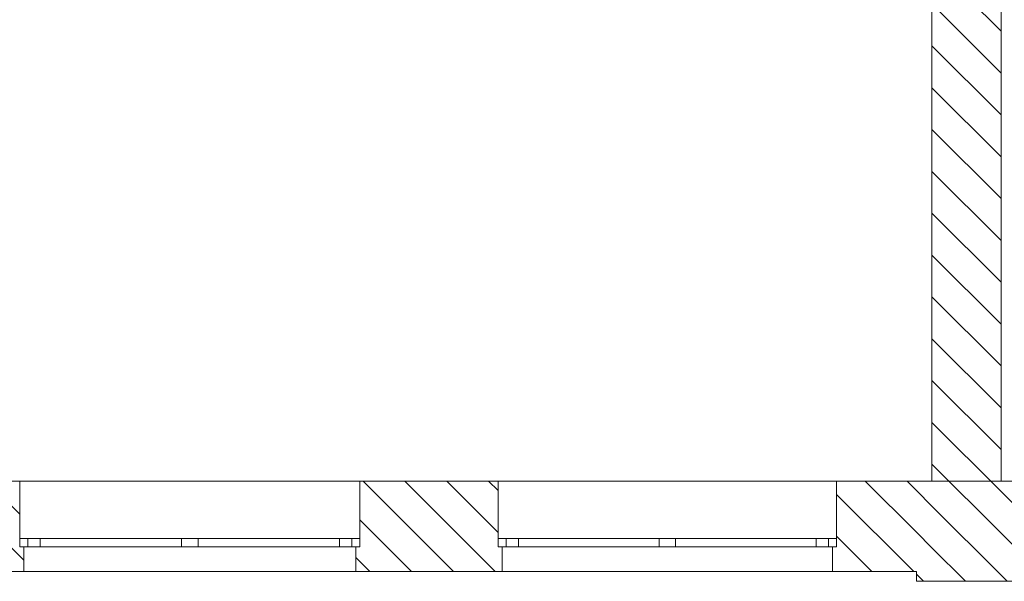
# Model space of a CAD drawing. Header units: millimetres. Extents: x -146116 to 602001, y -318793 to 100489.
# Tile 65 of 100: x 307374 to 313364, y -18710 to -15292. Entities that reach past the tile are written whole.
import ezdxf

# ---------------------------------------------------------------- set-up
doc = ezdxf.new("R2010")
doc.units = ezdxf.units.MM
doc.header["$LTSCALE"] = 0.1
doc.header["$MEASUREMENT"] = 0
for name, color, linetype, lineweight in [('eks Rzut parteru$0$poziom_1 (1)_4_Konstrukcja - Stropy_Nr_pióra__81_Nr_pióra__4', 8, 'Continuous', 18), ('eks Rzut parteru$0$poziom_1 (1)_4_Konstrukcja - Ściany zew_Nr_pióra__107_Nr_pióra__10', 8, 'Continuous', 18), ('eks Rzut parteru$0$poziom_1 (1)_4_Konstrukcja - Ściany zew_Nr_pióra__27_Nr_pióra__7', 8, 'Continuous', 18), ('eks Rzut parteru$0$poziom_1 (1)_4_Okna ArchiCADa_Nr_pióra__101_Nr_pióra__252', 8, 'Continuous', 18), ('eks Rzut parteru$0$poziom_1 (1)_4_Okna ArchiCADa_Nr_pióra__27_Nr_pióra__7', 8, 'Continuous', 18), ('eks Rzut parteru$0$poziom_1 (1)_4_Okna ArchiCADa_Nr_pióra__81_Nr_pióra__4', 8, 'Continuous', 18)]:
    doc.layers.add(name, color=color, linetype=linetype, lineweight=lineweight)
doc.layers.add('REWIZJA_1', color=6, linetype='Continuous')
pattern_1 = [(135, (247210.2, -28905.45), (127.2792, 127.2792), [])]

# ---------------------------------------------------------------- blocks, each defined once
blk = doc.blocks.new('eks Rzut parteru')
at = {"layer": 'eks Rzut parteru$0$poziom_1 (1)_4_Konstrukcja - Ściany zew_Nr_pióra__107_Nr_pióra__10', "linetype": 'Continuous', "lineweight": 18}
h = blk.add_hatch(dxfattribs=at)
h.set_pattern_fill('BLOCZKI_CERAMICZNE_0004', color=256, angle=270, style=0, pattern_type=2)
h.set_pattern_definition(pattern_1)
h.paths.add_polyline_path([(224395.2, -28905.5), (224395.2, -22335.5), (223975.2, -22335.5), (223975.2, -28905.5)])
h = blk.add_hatch(dxfattribs=at)
h.set_pattern_fill('BLOCZKI_CERAMICZNE_0004', color=256, angle=270, style=0, pattern_type=2)
h.set_pattern_definition(pattern_1)
h.paths.add_polyline_path([(218450.2, -28845.5), (218450.2, -28695.5), (218425.2, -28695.5), (218425.2, -28295.5), (217630.2, -28295.5), (217630.2, -28695.5), (217600.2, -28695.5), (217600.2, -28845.5)])
h = blk.add_hatch(dxfattribs=at)
h.set_pattern_fill('BLOCZKI_CERAMICZNE_0004', color=256, angle=270, style=0, pattern_type=2)
h.set_pattern_definition(pattern_1)
h.paths.add_polyline_path([(221360.2, -28845.5), (221360.2, -28695.5), (221335.2, -28695.5), (221335.2, -28295.5), (220495.2, -28295.5), (220495.2, -28695.5), (220470.2, -28695.5), (220470.2, -28845.5)])
h = blk.add_hatch(dxfattribs=at)
h.set_pattern_fill('BLOCZKI_CERAMICZNE_0004', color=256, angle=270, style=0, pattern_type=2)
h.set_pattern_definition(pattern_1)
h.paths.add_polyline_path([(223370.2, -28845.5), (223880.2, -28845.5), (223880.2, -28295.5), (223395.2, -28295.5), (223395.2, -28695.5), (223370.2, -28695.5)])
h = blk.add_hatch(dxfattribs=at)
h.set_pattern_fill('BLOCZKI_CERAMICZNE_0004', color=256, angle=270, style=0, pattern_type=2)
h.set_pattern_definition(pattern_1)
h.paths.add_polyline_path([(223975.2, -28905.5), (223975.2, -28295.5), (223880.2, -28295.5), (223880.2, -28905.5)])
h = blk.add_hatch(dxfattribs=at)
h.set_pattern_fill('BLOCZKI_CERAMICZNE_0004', color=256, angle=270, style=0, pattern_type=2)
h.set_pattern_definition(pattern_1)
h.paths.add_polyline_path([(225470.2, -28905.5), (225470.2, -28755.5), (225435.2, -28755.5), (225435.2, -28295.5), (224395.2, -28295.5), (224395.2, -28905.5)])
at = {"layer": 'eks Rzut parteru$0$poziom_1 (1)_4_Konstrukcja - Stropy_Nr_pióra__81_Nr_pióra__4', "linetype": 'Continuous', "lineweight": 18, "flags": 128}
blk.add_lwpolyline([(240975.2, -16865.5), (240975.2, -18970.5), (243180.2, -18970.5), (243180.2, -22335.5), (246600.2, -22335.5), (246600.2, -28295.5), (214995.2, -28295.5), (214995.2, -22335.5), (215105.2, -22335.5), (215105.2, -18575.5), (212285.2, -18575.5), (212285.2, -12725.5), (232525.2, -12725.5), (232525.2, -17305.5), (240975.2, -17305.5)], dxfattribs=at)
at = {"layer": 'eks Rzut parteru$0$poziom_1 (1)_4_Konstrukcja - Ściany zew_Nr_pióra__27_Nr_pióra__7', "linetype": 'Continuous', "lineweight": 18}
for p, q in [((218425.2, -28695.5), (218425.2, -28295.5)), ((220495.2, -28695.5), (220495.2, -28295.5)), ((221335.2, -28695.5), (221335.2, -28295.5)), ((223395.2, -28695.5), (223395.2, -28295.5)), ((223975.2, -28295.5), (223395.2, -28295.5)), ((218450.2, -28695.5), (218425.2, -28695.5)), ((218450.2, -28845.5), (218450.2, -28695.5)), ((220470.2, -28845.5), (220470.2, -28695.5)), ((220470.2, -28695.5), (220495.2, -28695.5)), ((221360.2, -28695.5), (221335.2, -28695.5)), ((221360.2, -28845.5), (221360.2, -28695.5)), ((223370.2, -28845.5), (223370.2, -28695.5)), ((223370.2, -28695.5), (223395.2, -28695.5))]:
    blk.add_line(p, q, dxfattribs=at)
at = {"layer": 'eks Rzut parteru$0$poziom_1 (1)_4_Konstrukcja - Ściany zew_Nr_pióra__27_Nr_pióra__7', "linetype": 'Continuous', "lineweight": 18, "flags": 128}
for points in [[(223975.2, -22335.5), (223975.2, -28295.5)], [(224395.2, -28295.5), (224395.2, -22335.5)], [(221335.2, -28295.5), (220495.2, -28295.5)], [(225435.2, -28295.5), (224395.2, -28295.5)], [(217600.2, -28845.5), (218450.2, -28845.5)], [(220470.2, -28845.5), (221360.2, -28845.5)], [(223370.2, -28845.5), (223880.2, -28845.5)], [(223880.2, -28845.5), (223880.2, -28905.5)], [(223880.2, -28905.5), (225470.2, -28905.5)]]:
    blk.add_lwpolyline(points, dxfattribs=at)
at = {"layer": 'eks Rzut parteru$0$poziom_1 (1)_4_Okna ArchiCADa_Nr_pióra__101_Nr_pióra__252', "linetype": 'Continuous', "lineweight": 18}
for p, q in [((218425.2, -28645.5), (218550.2, -28645.5)), ((218550.2, -28645.5), (218550.2, -28695.5)), ((219410.2, -28695.5), (219410.2, -28645.5)), ((219410.2, -28645.5), (219510.2, -28645.5)), ((219510.2, -28645.5), (219510.2, -28695.5)), ((220370.2, -28695.5), (220370.2, -28645.5)), ((220370.2, -28645.5), (220495.2, -28645.5)), ((221335.2, -28645.5), (221460.2, -28645.5)), ((221460.2, -28645.5), (221460.2, -28695.5)), ((222315.2, -28695.5), (222315.2, -28645.5)), ((222315.2, -28645.5), (222415.2, -28645.5)), ((222415.2, -28645.5), (222415.2, -28695.5)), ((223270.2, -28695.5), (223270.2, -28645.5)), ((223270.2, -28645.5), (223395.2, -28645.5)), ((218550.2, -28695.5), (218425.2, -28695.5)), ((219510.2, -28695.5), (219410.2, -28695.5)), ((220495.2, -28695.5), (220370.2, -28695.5)), ((221460.2, -28695.5), (221335.2, -28695.5)), ((222415.2, -28695.5), (222315.2, -28695.5)), ((223395.2, -28695.5), (223270.2, -28695.5))]:
    blk.add_line(p, q, dxfattribs=at)
at = {"layer": 'eks Rzut parteru$0$poziom_1 (1)_4_Okna ArchiCADa_Nr_pióra__27_Nr_pióra__7', "linetype": 'Continuous', "lineweight": 18}
for p, q in [((218425.2, -28695.5), (218425.2, -28645.5)), ((220495.2, -28695.5), (220495.2, -28645.5)), ((221335.2, -28695.5), (221335.2, -28645.5)), ((223395.2, -28695.5), (223395.2, -28645.5)), ((218450.2, -28695.5), (218425.2, -28695.5)), ((220470.2, -28695.5), (220495.2, -28695.5)), ((221360.2, -28695.5), (221335.2, -28695.5)), ((223370.2, -28695.5), (223395.2, -28695.5))]:
    blk.add_line(p, q, dxfattribs=at)
at = {"layer": 'eks Rzut parteru$0$poziom_1 (1)_4_Okna ArchiCADa_Nr_pióra__81_Nr_pióra__4', "linetype": 'Continuous', "lineweight": 18}
for p, q in [((218425.2, -28295.5), (220495.2, -28295.5)), ((221335.2, -28295.5), (223395.2, -28295.5)), ((218475.2, -28695.5), (218475.2, -28645.5)), ((218550.2, -28645.5), (219410.2, -28645.5)), ((219510.2, -28645.5), (220370.2, -28645.5)), ((220445.2, -28695.5), (220445.2, -28645.5)), ((221385.2, -28695.5), (221385.2, -28645.5)), ((221460.2, -28645.5), (222315.2, -28645.5)), ((222415.2, -28645.5), (223270.2, -28645.5)), ((223345.2, -28695.5), (223345.2, -28645.5)), ((219410.2, -28695.5), (218550.2, -28695.5)), ((220370.2, -28695.5), (219510.2, -28695.5)), ((222315.2, -28695.5), (221460.2, -28695.5)), ((223270.2, -28695.5), (222415.2, -28695.5)), ((218450.2, -28845.5), (220470.2, -28845.5)), ((221360.2, -28845.5), (223370.2, -28845.5))]:
    blk.add_line(p, q, dxfattribs=at)

msp = doc.modelspace()

# ---------------------------------------------------------------- block references
at = {"layer": 'REWIZJA_1'}
msp.add_blockref('eks Rzut parteru', (88948.8, 10195.8), dxfattribs=at)

doc.saveas('drawing.dxf')
